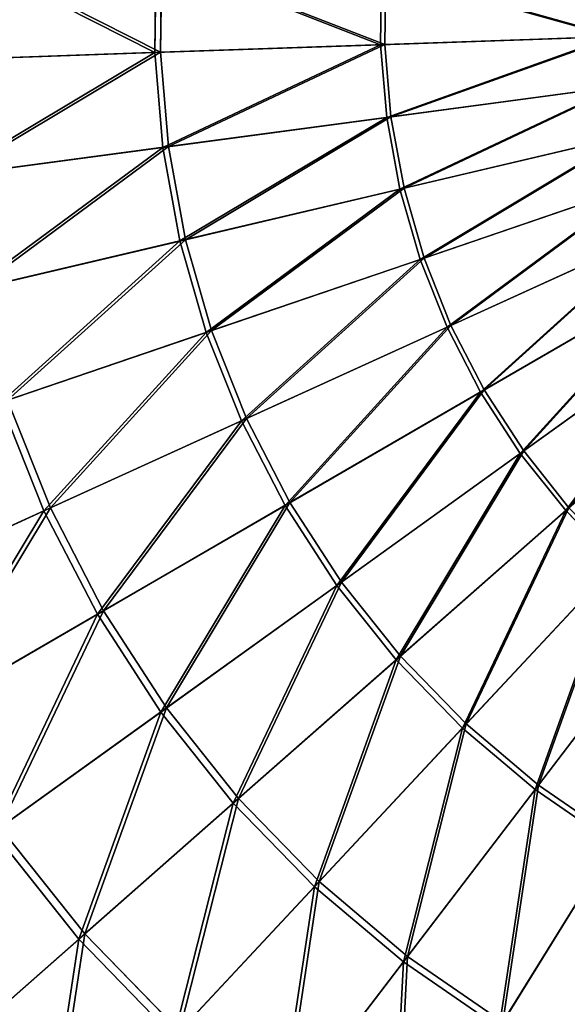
# Model space of a CAD drawing. Extents: x 0 to 1840, y 0 to 334.
# Tile 9 of 109: x 93 to 130, y 100 to 167. Entities that reach past the tile are written whole.
import ezdxf

# ---------------------------------------------------------------- set-up
doc = ezdxf.new("R2010")
doc.units = 0
doc.layers.get('0').update_dxf_attribs({"color": 13, "linetype": 'CONTINUOUS'})

# ---------------------------------------------------------------- blocks, each defined once
blk = doc.blocks.new('GROUP_4')
for p, q in [((101.9189985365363, 165.1324542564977, 152.4401228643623), (102.0120783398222, 171.5616013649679, 152.4401228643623)), ((102.3016036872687, 165.1457017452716, 151.5147641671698), (102.3941396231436, 171.5372832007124, 151.5147641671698)), ((117.1740379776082, 165.6606514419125, 157.8951553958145), (117.2454329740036, 170.5919997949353, 157.8951553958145)), ((117.4642172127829, 165.670698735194, 156.9368350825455), (117.5351997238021, 170.5735561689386, 156.9368350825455)), ((101.9189985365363, 165.1324542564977, 152.4401228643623), (117.1740379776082, 165.6606514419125, 157.8951553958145)), ((102.3016036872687, 165.1457017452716, 151.5147641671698), (117.4642172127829, 165.670698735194, 156.9368350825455)), ((117.1740379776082, 165.6606514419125, 157.8951553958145), (132.890631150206, 166.2048296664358, 161.829571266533)), ((117.5863434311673, 160.7460509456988, 157.8951553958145), (117.1740379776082, 165.6606514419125, 157.8951553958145)), ((117.4642172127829, 165.670698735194, 156.9368350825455), (133.085626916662, 166.211581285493, 160.847490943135)), ((117.4642172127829, 165.670698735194, 156.9368350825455), (117.8741405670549, 160.7844923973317, 156.9368350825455)), ((87.27242719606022, 164.6253249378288, 145.5170086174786), (101.9189985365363, 165.1324542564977, 152.4401228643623)), ((87.74381699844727, 164.6416465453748, 144.6335076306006), (102.3016036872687, 165.1457017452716, 151.5147641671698)), ((102.4565335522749, 158.7251418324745, 152.4401228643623), (101.9189985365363, 165.1324542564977, 152.4401228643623)), ((102.835997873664, 158.7758273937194, 151.5147641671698), (102.3016036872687, 165.1457017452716, 151.5147641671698)), ((133.1739181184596, 162.8281043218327, 161.829571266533), (117.5863434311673, 160.7460509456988, 157.8951553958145)), ((117.8741405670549, 160.7844923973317, 156.9368350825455), (133.36731315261, 162.8539363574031, 160.847490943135)), ((117.5863434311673, 160.7460509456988, 157.8951553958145), (102.4565335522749, 158.7251418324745, 152.4401228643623)), ((102.835997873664, 158.7758273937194, 151.5147641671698), (117.8741405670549, 160.7844923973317, 156.9368350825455)), ((118.478378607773, 155.8955285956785, 157.8951553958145), (117.5863434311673, 160.7460509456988, 157.8951553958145)), ((117.8741405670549, 160.7844923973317, 156.9368350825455), (118.7610220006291, 155.9619939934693, 156.9368350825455)), ((133.7868179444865, 159.4954058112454, 161.829571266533), (118.478378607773, 155.8955285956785, 157.8951553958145)), ((118.7610220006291, 155.9619939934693, 156.9368350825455), (133.9767497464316, 159.5400694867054, 160.847490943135)), ((102.4565335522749, 158.7251418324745, 152.4401228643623), (87.9301968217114, 156.7848394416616, 145.5170086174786)), ((88.3977169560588, 156.8472867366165, 144.6335076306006), (102.835997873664, 158.7758273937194, 151.5147641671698)), ((103.6195066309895, 152.4013700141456, 152.4401228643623), (102.4565335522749, 158.7251418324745, 152.4401228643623)), ((103.9921756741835, 152.4890055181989, 151.5147641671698), (102.835997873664, 158.7758273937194, 151.5147641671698)), ((118.478378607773, 155.8955285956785, 157.8951553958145), (103.6195066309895, 152.4013700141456, 152.4401228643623)), ((103.9921756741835, 152.4890055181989, 151.5147641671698), (118.7610220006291, 155.9619939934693, 156.9368350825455)), ((119.8415527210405, 151.1557975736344, 157.8951553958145), (118.478378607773, 155.8955285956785, 157.8951553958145)), ((118.7610220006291, 155.9619939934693, 156.9368350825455), (120.1163203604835, 151.2496468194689, 156.9368350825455)), ((119.8415527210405, 151.1557975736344, 157.8951553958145), (134.7234280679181, 156.2388298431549, 161.829571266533)), ((120.1163203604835, 151.2496468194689, 156.9368350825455), (134.9080674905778, 156.301895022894, 160.847490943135)), ((135.9747284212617, 153.0897390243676, 161.829571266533), (121.6627376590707, 146.5725040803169, 157.8951553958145)), ((121.9269833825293, 146.6928333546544, 156.9368350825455), (136.1522972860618, 153.1705983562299, 160.847490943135)), ((103.6195066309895, 152.4013700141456, 152.4401228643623), (89.35330107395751, 149.0465807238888, 145.5170086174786)), ((89.81244906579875, 149.154552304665, 144.6335076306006), (103.9921756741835, 152.4890055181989, 151.5147641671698)), ((105.3967177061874, 146.2220401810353, 152.4401228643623), (103.6195066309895, 152.4013700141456, 152.4401228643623)), ((103.9921756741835, 152.4890055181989, 151.5147641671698), (105.759002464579, 146.3457816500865, 151.5147641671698)), ((105.3967177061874, 146.2220401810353, 152.4401228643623), (119.8415527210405, 151.1557975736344, 157.8951553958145)), ((105.759002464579, 146.3457816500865, 151.5147641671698), (120.1163203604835, 151.2496468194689, 156.9368350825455)), ((121.6627376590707, 146.5725040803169, 157.8951553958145), (119.8415527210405, 151.1557975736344, 157.8951553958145)), ((120.1163203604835, 151.2496468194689, 156.9368350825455), (121.9269833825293, 146.6928333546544, 156.9368350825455)), ((123.9243944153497, 142.1897877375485, 157.8951553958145), (137.5286682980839, 150.0784608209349, 161.829571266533)), ((124.1755733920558, 142.3354382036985, 156.9368350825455), (137.6974565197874, 150.1763355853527, 160.847490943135)), ((139.3702824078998, 147.2339954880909, 161.829571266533), (126.6047419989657, 138.0498564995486, 157.8951553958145)), ((126.840435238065, 138.2194254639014, 156.9368350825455), (139.5286644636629, 147.3479430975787, 160.847490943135)), ((91.97438868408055, 141.6375284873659, 144.6335076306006), (105.759002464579, 146.3457816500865, 151.5147641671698)), ((105.759002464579, 146.3457816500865, 151.5147641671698), (108.1194627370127, 140.4053183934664, 151.5147641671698)), ((121.6627376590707, 146.5725040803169, 157.8951553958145), (107.7710512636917, 140.246662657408, 152.4401228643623)), ((108.1194627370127, 140.4053183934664, 151.5147641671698), (121.9269833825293, 146.6928333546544, 156.9368350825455)), ((123.9243944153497, 142.1897877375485, 157.8951553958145), (121.6627376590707, 146.5725040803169, 157.8951553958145)), ((121.9269833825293, 146.6928333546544, 156.9368350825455), (124.1755733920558, 142.3354382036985, 156.9368350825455)), ((91.52803468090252, 141.4850724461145, 145.5170086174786), (105.3967177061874, 146.2220401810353, 152.4401228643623)), ((107.7710512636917, 140.246662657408, 152.4401228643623), (105.3967177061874, 146.2220401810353, 152.4401228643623)), ((129.6779671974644, 134.1925801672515, 157.8951553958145), (141.4818350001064, 144.5837367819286, 161.829571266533)), ((110.7196411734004, 134.5327835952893, 152.4401228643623), (123.9243944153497, 142.1897877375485, 157.8951553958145)), ((111.0508239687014, 134.7248256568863, 151.5147641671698), (124.1755733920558, 142.3354382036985, 156.9368350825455)), ((126.6047419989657, 138.0498564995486, 157.8951553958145), (123.9243944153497, 142.1897877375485, 157.8951553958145)), ((124.1755733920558, 142.3354382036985, 156.9368350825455), (126.840435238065, 138.2194254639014, 156.9368350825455)), ((94.43345376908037, 134.1731360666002, 145.5170086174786), (91.52803468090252, 141.4850724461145, 145.5170086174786)), ((94.86271515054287, 134.3686083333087, 144.6335076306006), (91.97438868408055, 141.6375284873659, 144.6335076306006)), ((94.86271515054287, 134.3686083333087, 144.6335076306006), (108.1194627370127, 140.4053183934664, 151.5147641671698)), ((108.1194627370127, 140.4053183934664, 151.5147641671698), (111.0508239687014, 134.7248256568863, 151.5147641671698)), ((107.7710512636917, 140.246662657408, 152.4401228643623), (94.43345376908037, 134.1731360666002, 145.5170086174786)), ((110.7196411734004, 134.5327835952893, 152.4401228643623), (107.7710512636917, 140.246662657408, 152.4401228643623)), ((126.6047419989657, 138.0498564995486, 157.8951553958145), (114.2140909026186, 129.1354307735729, 152.4401228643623)), ((114.5248555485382, 129.3590096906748, 151.5147641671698), (126.840435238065, 138.2194254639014, 156.9368350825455)), ((129.6779671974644, 134.1925801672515, 157.8951553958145), (126.6047419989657, 138.0498564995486, 157.8951553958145)), ((126.840435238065, 138.2194254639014, 156.9368350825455), (129.8959048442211, 134.3844345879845, 156.9368350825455)), ((82.28441278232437, 128.6408411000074, 136.3593490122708), (94.86271515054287, 134.3686083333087, 144.6335076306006)), ((94.86271515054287, 134.3686083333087, 144.6335076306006), (98.4496123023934, 127.4177955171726, 144.6335076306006)), ((98.04157756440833, 127.1811895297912, 145.5170086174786), (110.7196411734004, 134.5327835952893, 152.4401228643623)), ((98.4496123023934, 127.4177955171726, 144.6335076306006), (111.0508239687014, 134.7248256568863, 151.5147641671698)), ((114.2140909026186, 129.1354307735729, 152.4401228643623), (110.7196411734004, 134.5327835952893, 152.4401228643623)), ((111.0508239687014, 134.7248256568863, 151.5147641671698), (114.5248555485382, 129.3590096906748, 151.5147641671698)), ((118.5081006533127, 124.3595462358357, 151.5147641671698), (129.8959048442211, 134.3844345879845, 156.9368350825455)), ((94.43345376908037, 134.1731360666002, 145.5170086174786), (81.77839353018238, 128.4104156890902, 137.19248602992)), ((98.04157756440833, 127.1811895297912, 145.5170086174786), (94.43345376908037, 134.1731360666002, 145.5170086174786)), ((118.2207469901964, 124.1065836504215, 152.4401228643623), (129.6779671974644, 134.1925801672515, 157.8951553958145)), ((133.1144731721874, 130.6551064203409, 157.8951553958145), (129.6779671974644, 134.1925801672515, 157.8951553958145)), ((133.1144731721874, 130.6551064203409, 157.8951553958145), (122.7010231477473, 119.4946727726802, 152.4401228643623)), ((122.9621984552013, 119.7745828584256, 151.5147641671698), (133.3125563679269, 130.8673986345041, 156.9368350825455)), ((114.2140909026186, 129.1354307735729, 152.4401228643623), (102.3176578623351, 120.5765691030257, 145.5170086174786)), ((102.7005363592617, 120.8520301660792, 144.6335076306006), (114.5248555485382, 129.3590096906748, 151.5147641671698)), ((118.2207469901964, 124.1065836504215, 152.4401228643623), (114.2140909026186, 129.1354307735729, 152.4401228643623)), ((114.5248555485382, 129.3590096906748, 151.5147641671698), (118.5081006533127, 124.3595462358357, 151.5147641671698)), ((86.01230027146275, 120.2058054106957, 137.19248602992), (98.04157756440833, 127.1811895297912, 145.5170086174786)), ((86.49329726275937, 120.4847198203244, 136.3593490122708), (98.4496123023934, 127.4177955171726, 144.6335076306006)), ((102.3176578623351, 120.5765691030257, 145.5170086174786), (98.04157756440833, 127.1811895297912, 145.5170086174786)), ((98.4496123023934, 127.4177955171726, 144.6335076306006), (102.7005363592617, 120.8520301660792, 144.6335076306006)), ((127.6117718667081, 115.3441133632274, 152.4401228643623), (136.8811644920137, 127.471503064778, 157.8951553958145)), ((127.8442535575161, 115.6482752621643, 151.5147641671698), (137.0574855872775, 127.7021885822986, 156.9368350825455)), ((107.220513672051, 114.4228808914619, 145.5170086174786), (118.2207469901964, 124.1065836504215, 152.4401228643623)), ((107.5745485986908, 114.734544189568, 144.6335076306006), (118.5081006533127, 124.3595462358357, 151.5147641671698)), ((122.7010231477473, 119.4946727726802, 152.4401228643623), (118.2207469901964, 124.1065836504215, 152.4401228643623)), ((118.5081006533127, 124.3595462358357, 151.5147641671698), (122.9621984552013, 119.7745828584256, 151.5147641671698)), ((102.3176578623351, 120.5765691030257, 145.5170086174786), (91.03001203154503, 112.4556980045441, 137.19248602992)), ((91.48135449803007, 112.7804153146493, 136.3593490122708), (102.7005363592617, 120.8520301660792, 144.6335076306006)), ((107.220513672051, 114.4228808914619, 145.5170086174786), (102.3176578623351, 120.5765691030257, 145.5170086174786)), ((102.7005363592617, 120.8520301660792, 144.6335076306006), (107.5745485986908, 114.734544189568, 144.6335076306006)), ((113.0247096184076, 109.1242523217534, 144.6335076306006), (122.9621984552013, 119.7745828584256, 151.5147641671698)), ((122.9621984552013, 119.7745828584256, 151.5147641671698), (127.8442535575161, 115.6482752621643, 151.5147641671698)), ((122.7010231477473, 119.4946727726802, 152.4401228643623), (112.7029278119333, 108.7793882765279, 145.5170086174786)), ((127.6117718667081, 115.3441133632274, 152.4401228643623), (122.7010231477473, 119.4946727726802, 152.4401228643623)), ((118.7121016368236, 103.7004411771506, 145.5170086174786), (127.6117718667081, 115.3441133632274, 152.4401228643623)), ((118.9985313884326, 104.075184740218, 144.6335076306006), (127.8442535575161, 115.6482752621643, 151.5147641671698)), ((132.9056999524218, 111.6948775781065, 152.4401228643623), (127.6117718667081, 115.3441133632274, 152.4401228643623)), ((127.8442535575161, 115.6482752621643, 151.5147641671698), (133.107249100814, 112.0203620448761, 151.5147641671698)), ((96.78320550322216, 105.2347312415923, 137.19248602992), (107.220513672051, 114.4228808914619, 145.5170086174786)), ((97.2005467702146, 105.6021242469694, 136.3593490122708), (107.5745485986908, 114.734544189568, 144.6335076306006)), ((112.7029278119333, 108.7793882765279, 145.5170086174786), (107.220513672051, 114.4228808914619, 145.5170086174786)), ((107.5745485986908, 114.734544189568, 144.6335076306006), (113.0247096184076, 109.1242523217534, 144.6335076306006)), ((96.78320550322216, 105.2347312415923, 137.19248602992), (91.03001203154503, 112.4556980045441, 137.19248602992)), ((91.48135449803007, 112.7804153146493, 136.3593490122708), (97.2005467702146, 105.6021242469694, 136.3593490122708)), ((125.4384827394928, 99.63596672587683, 144.6335076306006), (133.107249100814, 112.0203620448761, 151.5147641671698)), ((132.9056999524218, 111.6948775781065, 152.4401228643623), (125.1901635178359, 99.23495263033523, 145.5170086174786)), ((103.5957951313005, 99.01897748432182, 136.3593490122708), (113.0247096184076, 109.1242523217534, 144.6335076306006)), ((113.0247096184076, 109.1242523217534, 144.6335076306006), (118.9985313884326, 104.075184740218, 144.6335076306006)), ((112.7029278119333, 108.7793882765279, 145.5170086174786), (103.2164742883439, 98.61244697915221, 137.19248602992)), ((118.7121016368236, 103.7004411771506, 145.5170086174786), (112.7029278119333, 108.7793882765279, 145.5170086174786)), ((87.00933946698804, 96.63062160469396, 127.5467248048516), (96.78320550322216, 105.2347312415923, 137.19248602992)), ((87.48600150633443, 97.05023575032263, 126.7719864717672), (97.2005467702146, 105.6021242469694, 136.3593490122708)), ((103.2164742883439, 98.61244697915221, 137.19248602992), (96.78320550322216, 105.2347312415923, 137.19248602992)), ((97.2005467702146, 105.6021242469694, 136.3593490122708), (103.5957951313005, 99.01897748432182, 136.3593490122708)), ((110.6055098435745, 93.09437432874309, 136.3593490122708), (118.9985313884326, 104.075184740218, 144.6335076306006)), ((118.9985313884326, 104.075184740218, 144.6335076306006), (125.4384827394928, 99.63596672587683, 144.6335076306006)), ((110.267862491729, 92.65262143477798, 137.19248602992), (118.7121016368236, 103.7004411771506, 145.5170086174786)), ((125.1901635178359, 99.23495263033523, 145.5170086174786), (118.7121016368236, 103.7004411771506, 145.5170086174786))]:
    blk.add_line(p, q)
mesh = blk.add_polyface()
corners = [(101.9189985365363, 165.1324542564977, 152.4401228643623), (87.38632687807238, 172.4925290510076, 145.5170086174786), (87.27242719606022, 164.6253249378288, 145.5170086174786), (102.0120783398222, 171.5616013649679, 152.4401228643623)]
mesh.append_faces([[corners[k] for k in face] for face in [(0, 1, 2), (1, 0, 3)]], dxfattribs={"vtx0": -1})
mesh = blk.add_polyface()
corners = [(87.85704660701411, 172.4625677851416, 144.6335076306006), (102.3016036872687, 165.1457017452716, 151.5147641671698), (87.74381699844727, 164.6416465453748, 144.6335076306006), (102.3941396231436, 171.5372832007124, 151.5147641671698)]
mesh.append_faces([[corners[k] for k in face] for face in [(0, 1, 2), (1, 0, 3)]], dxfattribs={"vtx0": -1})
mesh = blk.add_polyface()
corners = [(117.1740379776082, 165.6606514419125, 157.8951553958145), (102.0120783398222, 171.5616013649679, 152.4401228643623), (101.9189985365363, 165.1324542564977, 152.4401228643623), (117.2454329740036, 170.5919997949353, 157.8951553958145)]
mesh.append_faces([[corners[k] for k in face] for face in [(0, 1, 2), (1, 0, 3)]], dxfattribs={"vtx0": -1})
mesh = blk.add_polyface()
corners = [(102.3941396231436, 171.5372832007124, 151.5147641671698), (117.4642172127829, 165.670698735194, 156.9368350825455), (102.3016036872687, 165.1457017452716, 151.5147641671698), (117.5351997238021, 170.5735561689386, 156.9368350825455)]
mesh.append_faces([[corners[k] for k in face] for face in [(0, 1, 2), (1, 0, 3)]], dxfattribs={"vtx0": -1})
mesh = blk.add_polyface()
corners = [(132.890631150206, 166.2048296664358, 161.829571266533), (117.2454329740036, 170.5919997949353, 157.8951553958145), (117.1740379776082, 165.6606514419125, 157.8951553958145), (132.9396852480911, 169.5930621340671, 161.829571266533)]
mesh.append_faces([[corners[k] for k in face] for face in [(0, 1, 2), (1, 0, 3)]], dxfattribs={"vtx0": -1})
mesh = blk.add_polyface()
corners = [(117.5351997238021, 170.5735561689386, 156.9368350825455), (133.085626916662, 166.211581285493, 160.847490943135), (117.4642172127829, 165.670698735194, 156.9368350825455), (133.1344038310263, 169.5806683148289, 160.847490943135)]
mesh.append_faces([[corners[k] for k in face] for face in [(0, 1, 2), (1, 0, 3)]], dxfattribs={"vtx0": -1})
mesh = blk.add_polyface()
corners = [(102.4565335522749, 158.7251418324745, 152.4401228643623), (117.1740379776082, 165.6606514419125, 157.8951553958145), (101.9189985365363, 165.1324542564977, 152.4401228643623), (117.5863434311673, 160.7460509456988, 157.8951553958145)]
mesh.append_faces([[corners[k] for k in face] for face in [(0, 1, 2), (1, 0, 3)]], dxfattribs={"vtx0": -1})
mesh = blk.add_polyface()
corners = [(117.4642172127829, 165.670698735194, 156.9368350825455), (102.835997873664, 158.7758273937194, 151.5147641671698), (102.3016036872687, 165.1457017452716, 151.5147641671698), (117.8741405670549, 160.7844923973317, 156.9368350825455)]
mesh.append_faces([[corners[k] for k in face] for face in [(0, 1, 2), (1, 0, 3)]], dxfattribs={"vtx0": -1})
mesh = blk.add_polyface()
corners = [(117.5863434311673, 160.7460509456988, 157.8951553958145), (132.890631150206, 166.2048296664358, 161.829571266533), (117.1740379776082, 165.6606514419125, 157.8951553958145), (133.1739181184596, 162.8281043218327, 161.829571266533)]
mesh.append_faces([[corners[k] for k in face] for face in [(0, 1, 2), (1, 0, 3)]], dxfattribs={"vtx0": -1})
mesh = blk.add_polyface()
corners = [(133.085626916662, 166.211581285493, 160.847490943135), (117.8741405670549, 160.7844923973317, 156.9368350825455), (117.4642172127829, 165.670698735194, 156.9368350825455), (133.36731315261, 162.8539363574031, 160.847490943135)]
mesh.append_faces([[corners[k] for k in face] for face in [(0, 1, 2), (1, 0, 3)]], dxfattribs={"vtx0": -1})
mesh = blk.add_polyface()
corners = [(87.9301968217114, 156.7848394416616, 145.5170086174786), (101.9189985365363, 165.1324542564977, 152.4401228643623), (87.27242719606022, 164.6253249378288, 145.5170086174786), (102.4565335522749, 158.7251418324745, 152.4401228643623)]
mesh.append_faces([[corners[k] for k in face] for face in [(0, 1, 2), (1, 0, 3)]], dxfattribs={"vtx0": -1})
mesh = blk.add_polyface()
corners = [(102.3016036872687, 165.1457017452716, 151.5147641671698), (88.3977169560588, 156.8472867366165, 144.6335076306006), (87.74381699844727, 164.6416465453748, 144.6335076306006), (102.835997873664, 158.7758273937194, 151.5147641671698)]
mesh.append_faces([[corners[k] for k in face] for face in [(0, 1, 2), (1, 0, 3)]], dxfattribs={"vtx0": -1})
mesh = blk.add_polyface()
corners = [(118.478378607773, 155.8955285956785, 157.8951553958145), (133.1739181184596, 162.8281043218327, 161.829571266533), (117.5863434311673, 160.7460509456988, 157.8951553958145), (133.7868179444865, 159.4954058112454, 161.829571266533)]
mesh.append_faces([[corners[k] for k in face] for face in [(0, 1, 2), (1, 0, 3)]], dxfattribs={"vtx0": -1})
mesh = blk.add_polyface()
corners = [(133.36731315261, 162.8539363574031, 160.847490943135), (118.7610220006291, 155.9619939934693, 156.9368350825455), (117.8741405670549, 160.7844923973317, 156.9368350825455), (133.9767497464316, 159.5400694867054, 160.847490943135)]
mesh.append_faces([[corners[k] for k in face] for face in [(0, 1, 2), (1, 0, 3)]], dxfattribs={"vtx0": -1})
mesh = blk.add_polyface()
corners = [(103.6195066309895, 152.4013700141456, 152.4401228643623), (117.5863434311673, 160.7460509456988, 157.8951553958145), (102.4565335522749, 158.7251418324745, 152.4401228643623), (118.478378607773, 155.8955285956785, 157.8951553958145)]
mesh.append_faces([[corners[k] for k in face] for face in [(0, 1, 2), (1, 0, 3)]], dxfattribs={"vtx0": -1})
mesh = blk.add_polyface()
corners = [(117.8741405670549, 160.7844923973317, 156.9368350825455), (103.9921756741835, 152.4890055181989, 151.5147641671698), (102.835997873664, 158.7758273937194, 151.5147641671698), (118.7610220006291, 155.9619939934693, 156.9368350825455)]
mesh.append_faces([[corners[k] for k in face] for face in [(0, 1, 2), (1, 0, 3)]], dxfattribs={"vtx0": -1})
mesh = blk.add_polyface()
corners = [(119.8415527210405, 151.1557975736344, 157.8951553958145), (133.7868179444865, 159.4954058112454, 161.829571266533), (118.478378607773, 155.8955285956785, 157.8951553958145), (134.7234280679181, 156.2388298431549, 161.829571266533)]
mesh.append_faces([[corners[k] for k in face] for face in [(0, 1, 2), (1, 0, 3)]], dxfattribs={"vtx0": -1})
mesh = blk.add_polyface()
corners = [(133.9767497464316, 159.5400694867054, 160.847490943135), (120.1163203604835, 151.2496468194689, 156.9368350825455), (118.7610220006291, 155.9619939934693, 156.9368350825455), (134.9080674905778, 156.301895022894, 160.847490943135)]
mesh.append_faces([[corners[k] for k in face] for face in [(0, 1, 2), (1, 0, 3)]], dxfattribs={"vtx0": -1})
mesh = blk.add_polyface()
corners = [(89.35330107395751, 149.0465807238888, 145.5170086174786), (102.4565335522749, 158.7251418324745, 152.4401228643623), (87.9301968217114, 156.7848394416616, 145.5170086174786), (103.6195066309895, 152.4013700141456, 152.4401228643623)]
mesh.append_faces([[corners[k] for k in face] for face in [(0, 1, 2), (1, 0, 3)]], dxfattribs={"vtx0": -1})
mesh = blk.add_polyface()
corners = [(102.835997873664, 158.7758273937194, 151.5147641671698), (89.81244906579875, 149.154552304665, 144.6335076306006), (88.3977169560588, 156.8472867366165, 144.6335076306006), (103.9921756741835, 152.4890055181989, 151.5147641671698)]
mesh.append_faces([[corners[k] for k in face] for face in [(0, 1, 2), (1, 0, 3)]], dxfattribs={"vtx0": -1})
mesh = blk.add_polyface()
corners = [(105.3967177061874, 146.2220401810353, 152.4401228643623), (118.478378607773, 155.8955285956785, 157.8951553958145), (103.6195066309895, 152.4013700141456, 152.4401228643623), (119.8415527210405, 151.1557975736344, 157.8951553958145)]
mesh.append_faces([[corners[k] for k in face] for face in [(0, 1, 2), (1, 0, 3)]], dxfattribs={"vtx0": -1})
mesh = blk.add_polyface()
corners = [(118.7610220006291, 155.9619939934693, 156.9368350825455), (105.759002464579, 146.3457816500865, 151.5147641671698), (103.9921756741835, 152.4890055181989, 151.5147641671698), (120.1163203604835, 151.2496468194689, 156.9368350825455)]
mesh.append_faces([[corners[k] for k in face] for face in [(0, 1, 2), (1, 0, 3)]], dxfattribs={"vtx0": -1})
mesh = blk.add_polyface()
corners = [(121.6627376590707, 146.5725040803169, 157.8951553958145), (134.7234280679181, 156.2388298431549, 161.829571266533), (119.8415527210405, 151.1557975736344, 157.8951553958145), (135.9747284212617, 153.0897390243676, 161.829571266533)]
mesh.append_faces([[corners[k] for k in face] for face in [(0, 1, 2), (1, 0, 3)]], dxfattribs={"vtx0": -1})
mesh = blk.add_polyface()
corners = [(134.9080674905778, 156.301895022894, 160.847490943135), (121.9269833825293, 146.6928333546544, 156.9368350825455), (120.1163203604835, 151.2496468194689, 156.9368350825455), (136.1522972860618, 153.1705983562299, 160.847490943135)]
mesh.append_faces([[corners[k] for k in face] for face in [(0, 1, 2), (1, 0, 3)]], dxfattribs={"vtx0": -1})
mesh = blk.add_polyface()
corners = [(123.9243944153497, 142.1897877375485, 157.8951553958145), (135.9747284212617, 153.0897390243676, 161.829571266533), (121.6627376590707, 146.5725040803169, 157.8951553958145), (137.5286682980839, 150.0784608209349, 161.829571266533)]
mesh.append_faces([[corners[k] for k in face] for face in [(0, 1, 2), (1, 0, 3)]], dxfattribs={"vtx0": -1})
mesh = blk.add_polyface()
corners = [(136.1522972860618, 153.1705983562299, 160.847490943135), (124.1755733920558, 142.3354382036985, 156.9368350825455), (121.9269833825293, 146.6928333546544, 156.9368350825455), (137.6974565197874, 150.1763355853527, 160.847490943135)]
mesh.append_faces([[corners[k] for k in face] for face in [(0, 1, 2), (1, 0, 3)]], dxfattribs={"vtx0": -1})
mesh = blk.add_polyface()
corners = [(91.52803468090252, 141.4850724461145, 145.5170086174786), (103.6195066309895, 152.4013700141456, 152.4401228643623), (89.35330107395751, 149.0465807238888, 145.5170086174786), (105.3967177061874, 146.2220401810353, 152.4401228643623)]
mesh.append_faces([[corners[k] for k in face] for face in [(0, 1, 2), (1, 0, 3)]], dxfattribs={"vtx0": -1})
mesh = blk.add_polyface()
corners = [(103.9921756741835, 152.4890055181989, 151.5147641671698), (91.97438868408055, 141.6375284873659, 144.6335076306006), (89.81244906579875, 149.154552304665, 144.6335076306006), (105.759002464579, 146.3457816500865, 151.5147641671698)]
mesh.append_faces([[corners[k] for k in face] for face in [(0, 1, 2), (1, 0, 3)]], dxfattribs={"vtx0": -1})
mesh = blk.add_polyface()
corners = [(107.7710512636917, 140.246662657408, 152.4401228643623), (119.8415527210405, 151.1557975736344, 157.8951553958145), (105.3967177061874, 146.2220401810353, 152.4401228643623), (121.6627376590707, 146.5725040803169, 157.8951553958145)]
mesh.append_faces([[corners[k] for k in face] for face in [(0, 1, 2), (1, 0, 3)]], dxfattribs={"vtx0": -1})
mesh = blk.add_polyface()
corners = [(120.1163203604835, 151.2496468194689, 156.9368350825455), (108.1194627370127, 140.4053183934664, 151.5147641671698), (105.759002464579, 146.3457816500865, 151.5147641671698), (121.9269833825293, 146.6928333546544, 156.9368350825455)]
mesh.append_faces([[corners[k] for k in face] for face in [(0, 1, 2), (1, 0, 3)]], dxfattribs={"vtx0": -1})
mesh = blk.add_polyface()
corners = [(126.6047419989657, 138.0498564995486, 157.8951553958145), (137.5286682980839, 150.0784608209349, 161.829571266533), (123.9243944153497, 142.1897877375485, 157.8951553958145), (139.3702824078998, 147.2339954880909, 161.829571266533)]
mesh.append_faces([[corners[k] for k in face] for face in [(0, 1, 2), (1, 0, 3)]], dxfattribs={"vtx0": -1})
mesh = blk.add_polyface()
corners = [(137.6974565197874, 150.1763355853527, 160.847490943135), (126.840435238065, 138.2194254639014, 156.9368350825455), (124.1755733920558, 142.3354382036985, 156.9368350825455), (139.5286644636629, 147.3479430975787, 160.847490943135)]
mesh.append_faces([[corners[k] for k in face] for face in [(0, 1, 2), (1, 0, 3)]], dxfattribs={"vtx0": -1})
mesh = blk.add_polyface()
corners = [(129.6779671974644, 134.1925801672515, 157.8951553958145), (139.3702824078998, 147.2339954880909, 161.829571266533), (126.6047419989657, 138.0498564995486, 157.8951553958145), (141.4818350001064, 144.5837367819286, 161.829571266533)]
mesh.append_faces([[corners[k] for k in face] for face in [(0, 1, 2), (1, 0, 3)]], dxfattribs={"vtx0": -1})
mesh = blk.add_polyface()
corners = [(139.5286644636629, 147.3479430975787, 160.847490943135), (129.8959048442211, 134.3844345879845, 156.9368350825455), (126.840435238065, 138.2194254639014, 156.9368350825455), (141.6282855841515, 144.712659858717, 160.847490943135)]
mesh.append_faces([[corners[k] for k in face] for face in [(0, 1, 2), (1, 0, 3)]], dxfattribs={"vtx0": -1})
mesh = blk.add_polyface()
corners = [(105.759002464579, 146.3457816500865, 151.5147641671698), (94.86271515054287, 134.3686083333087, 144.6335076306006), (91.97438868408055, 141.6375284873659, 144.6335076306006), (108.1194627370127, 140.4053183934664, 151.5147641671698)]
mesh.append_faces([[corners[k] for k in face] for face in [(0, 1, 2), (1, 0, 3)]], dxfattribs={"vtx0": -1})
mesh = blk.add_polyface()
corners = [(110.7196411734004, 134.5327835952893, 152.4401228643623), (121.6627376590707, 146.5725040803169, 157.8951553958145), (107.7710512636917, 140.246662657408, 152.4401228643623), (123.9243944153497, 142.1897877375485, 157.8951553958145)]
mesh.append_faces([[corners[k] for k in face] for face in [(0, 1, 2), (1, 0, 3)]], dxfattribs={"vtx0": -1})
mesh = blk.add_polyface()
corners = [(121.9269833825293, 146.6928333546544, 156.9368350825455), (111.0508239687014, 134.7248256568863, 151.5147641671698), (108.1194627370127, 140.4053183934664, 151.5147641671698), (124.1755733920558, 142.3354382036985, 156.9368350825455)]
mesh.append_faces([[corners[k] for k in face] for face in [(0, 1, 2), (1, 0, 3)]], dxfattribs={"vtx0": -1})
mesh = blk.add_polyface()
corners = [(94.43345376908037, 134.1731360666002, 145.5170086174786), (105.3967177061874, 146.2220401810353, 152.4401228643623), (91.52803468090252, 141.4850724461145, 145.5170086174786), (107.7710512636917, 140.246662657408, 152.4401228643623)]
mesh.append_faces([[corners[k] for k in face] for face in [(0, 1, 2), (1, 0, 3)]], dxfattribs={"vtx0": -1})
mesh = blk.add_polyface()
corners = [(133.1144731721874, 130.6551064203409, 157.8951553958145), (141.4818350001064, 144.5837367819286, 161.829571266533), (129.6779671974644, 134.1925801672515, 157.8951553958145), (143.842990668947, 142.1532081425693, 161.829571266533)]
mesh.append_faces([[corners[k] for k in face] for face in [(0, 1, 2), (1, 0, 3)]], dxfattribs={"vtx0": -1})
mesh = blk.add_polyface()
corners = [(114.2140909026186, 129.1354307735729, 152.4401228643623), (123.9243944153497, 142.1897877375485, 157.8951553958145), (110.7196411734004, 134.5327835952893, 152.4401228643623), (126.6047419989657, 138.0498564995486, 157.8951553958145)]
mesh.append_faces([[corners[k] for k in face] for face in [(0, 1, 2), (1, 0, 3)]], dxfattribs={"vtx0": -1})
mesh = blk.add_polyface()
corners = [(124.1755733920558, 142.3354382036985, 156.9368350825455), (114.5248555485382, 129.3590096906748, 151.5147641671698), (111.0508239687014, 134.7248256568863, 151.5147641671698), (126.840435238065, 138.2194254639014, 156.9368350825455)]
mesh.append_faces([[corners[k] for k in face] for face in [(0, 1, 2), (1, 0, 3)]], dxfattribs={"vtx0": -1})
mesh = blk.add_polyface()
corners = [(81.77839353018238, 128.4104156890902, 137.19248602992), (91.52803468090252, 141.4850724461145, 145.5170086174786), (78.36906664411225, 136.990513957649, 137.19248602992), (94.43345376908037, 134.1731360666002, 145.5170086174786)]
mesh.append_faces([[corners[k] for k in face] for face in [(0, 1, 2), (1, 0, 3)]], dxfattribs={"vtx0": -1})
mesh = blk.add_polyface()
corners = [(91.97438868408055, 141.6375284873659, 144.6335076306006), (82.28441278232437, 128.6408411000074, 136.3593490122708), (78.89523491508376, 137.1702312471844, 136.3593490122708), (94.86271515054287, 134.3686083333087, 144.6335076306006)]
mesh.append_faces([[corners[k] for k in face] for face in [(0, 1, 2), (1, 0, 3)]], dxfattribs={"vtx0": -1})
mesh = blk.add_polyface()
corners = [(108.1194627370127, 140.4053183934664, 151.5147641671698), (98.4496123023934, 127.4177955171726, 144.6335076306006), (94.86271515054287, 134.3686083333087, 144.6335076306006), (111.0508239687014, 134.7248256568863, 151.5147641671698)]
mesh.append_faces([[corners[k] for k in face] for face in [(0, 1, 2), (1, 0, 3)]], dxfattribs={"vtx0": -1})
mesh = blk.add_polyface()
corners = [(98.04157756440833, 127.1811895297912, 145.5170086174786), (107.7710512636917, 140.246662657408, 152.4401228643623), (94.43345376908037, 134.1731360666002, 145.5170086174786), (110.7196411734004, 134.5327835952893, 152.4401228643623)]
mesh.append_faces([[corners[k] for k in face] for face in [(0, 1, 2), (1, 0, 3)]], dxfattribs={"vtx0": -1})
mesh = blk.add_polyface()
corners = [(118.2207469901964, 124.1065836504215, 152.4401228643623), (126.6047419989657, 138.0498564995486, 157.8951553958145), (114.2140909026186, 129.1354307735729, 152.4401228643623), (129.6779671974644, 134.1925801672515, 157.8951553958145)]
mesh.append_faces([[corners[k] for k in face] for face in [(0, 1, 2), (1, 0, 3)]], dxfattribs={"vtx0": -1})
mesh = blk.add_polyface()
corners = [(126.840435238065, 138.2194254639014, 156.9368350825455), (118.5081006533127, 124.3595462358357, 151.5147641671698), (114.5248555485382, 129.3590096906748, 151.5147641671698), (129.8959048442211, 134.3844345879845, 156.9368350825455)]
mesh.append_faces([[corners[k] for k in face] for face in [(0, 1, 2), (1, 0, 3)]], dxfattribs={"vtx0": -1})
mesh = blk.add_polyface()
corners = [(94.86271515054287, 134.3686083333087, 144.6335076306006), (86.49329726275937, 120.4847198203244, 136.3593490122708), (82.28441278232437, 128.6408411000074, 136.3593490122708), (98.4496123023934, 127.4177955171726, 144.6335076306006)]
mesh.append_faces([[corners[k] for k in face] for face in [(0, 1, 2), (1, 0, 3)]], dxfattribs={"vtx0": -1})
mesh = blk.add_polyface()
corners = [(102.3176578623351, 120.5765691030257, 145.5170086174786), (110.7196411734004, 134.5327835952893, 152.4401228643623), (98.04157756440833, 127.1811895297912, 145.5170086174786), (114.2140909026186, 129.1354307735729, 152.4401228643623)]
mesh.append_faces([[corners[k] for k in face] for face in [(0, 1, 2), (1, 0, 3)]], dxfattribs={"vtx0": -1})
mesh = blk.add_polyface()
corners = [(111.0508239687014, 134.7248256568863, 151.5147641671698), (102.7005363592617, 120.8520301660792, 144.6335076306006), (98.4496123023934, 127.4177955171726, 144.6335076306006), (114.5248555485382, 129.3590096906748, 151.5147641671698)]
mesh.append_faces([[corners[k] for k in face] for face in [(0, 1, 2), (1, 0, 3)]], dxfattribs={"vtx0": -1})
mesh = blk.add_polyface()
corners = [(129.8959048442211, 134.3844345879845, 156.9368350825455), (122.9621984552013, 119.7745828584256, 151.5147641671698), (118.5081006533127, 124.3595462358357, 151.5147641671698), (133.3125563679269, 130.8673986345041, 156.9368350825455)]
mesh.append_faces([[corners[k] for k in face] for face in [(0, 1, 2), (1, 0, 3)]], dxfattribs={"vtx0": -1})
mesh = blk.add_polyface()
corners = [(86.01230027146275, 120.2058054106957, 137.19248602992), (94.43345376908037, 134.1731360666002, 145.5170086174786), (81.77839353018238, 128.4104156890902, 137.19248602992), (98.04157756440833, 127.1811895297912, 145.5170086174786)]
mesh.append_faces([[corners[k] for k in face] for face in [(0, 1, 2), (1, 0, 3)]], dxfattribs={"vtx0": -1})
mesh = blk.add_polyface()
corners = [(122.7010231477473, 119.4946727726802, 152.4401228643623), (129.6779671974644, 134.1925801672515, 157.8951553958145), (118.2207469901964, 124.1065836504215, 152.4401228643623), (133.1144731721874, 130.6551064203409, 157.8951553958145)]
mesh.append_faces([[corners[k] for k in face] for face in [(0, 1, 2), (1, 0, 3)]], dxfattribs={"vtx0": -1})
mesh = blk.add_polyface()
corners = [(127.6117718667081, 115.3441133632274, 152.4401228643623), (133.1144731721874, 130.6551064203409, 157.8951553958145), (122.7010231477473, 119.4946727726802, 152.4401228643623), (136.8811644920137, 127.471503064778, 157.8951553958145)]
mesh.append_faces([[corners[k] for k in face] for face in [(0, 1, 2), (1, 0, 3)]], dxfattribs={"vtx0": -1})
mesh = blk.add_polyface()
corners = [(133.3125563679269, 130.8673986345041, 156.9368350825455), (127.8442535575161, 115.6482752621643, 151.5147641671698), (122.9621984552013, 119.7745828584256, 151.5147641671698), (137.0574855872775, 127.7021885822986, 156.9368350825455)]
mesh.append_faces([[corners[k] for k in face] for face in [(0, 1, 2), (1, 0, 3)]], dxfattribs={"vtx0": -1})
mesh = blk.add_polyface()
corners = [(107.220513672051, 114.4228808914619, 145.5170086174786), (114.2140909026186, 129.1354307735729, 152.4401228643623), (102.3176578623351, 120.5765691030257, 145.5170086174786), (118.2207469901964, 124.1065836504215, 152.4401228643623)]
mesh.append_faces([[corners[k] for k in face] for face in [(0, 1, 2), (1, 0, 3)]], dxfattribs={"vtx0": -1})
mesh = blk.add_polyface()
corners = [(114.5248555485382, 129.3590096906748, 151.5147641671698), (107.5745485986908, 114.734544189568, 144.6335076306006), (102.7005363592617, 120.8520301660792, 144.6335076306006), (118.5081006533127, 124.3595462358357, 151.5147641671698)]
mesh.append_faces([[corners[k] for k in face] for face in [(0, 1, 2), (1, 0, 3)]], dxfattribs={"vtx0": -1})
mesh = blk.add_polyface()
corners = [(91.03001203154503, 112.4556980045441, 137.19248602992), (98.04157756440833, 127.1811895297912, 145.5170086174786), (86.01230027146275, 120.2058054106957, 137.19248602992), (102.3176578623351, 120.5765691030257, 145.5170086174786)]
mesh.append_faces([[corners[k] for k in face] for face in [(0, 1, 2), (1, 0, 3)]], dxfattribs={"vtx0": -1})
mesh = blk.add_polyface()
corners = [(98.4496123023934, 127.4177955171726, 144.6335076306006), (91.48135449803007, 112.7804153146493, 136.3593490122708), (86.49329726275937, 120.4847198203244, 136.3593490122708), (102.7005363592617, 120.8520301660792, 144.6335076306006)]
mesh.append_faces([[corners[k] for k in face] for face in [(0, 1, 2), (1, 0, 3)]], dxfattribs={"vtx0": -1})
mesh = blk.add_polyface()
corners = [(132.9056999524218, 111.6948775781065, 152.4401228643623), (136.8811644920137, 127.471503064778, 157.8951553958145), (127.6117718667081, 115.3441133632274, 152.4401228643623), (140.9417658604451, 124.6724299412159, 157.8951553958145)]
mesh.append_faces([[corners[k] for k in face] for face in [(0, 1, 2), (1, 0, 3)]], dxfattribs={"vtx0": -1})
mesh = blk.add_polyface()
corners = [(137.0574855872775, 127.7021885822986, 156.9368350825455), (133.107249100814, 112.0203620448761, 151.5147641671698), (127.8442535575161, 115.6482752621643, 151.5147641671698), (141.0946267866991, 124.9192871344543, 156.9368350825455)]
mesh.append_faces([[corners[k] for k in face] for face in [(0, 1, 2), (1, 0, 3)]], dxfattribs={"vtx0": -1})
mesh = blk.add_polyface()
corners = [(112.7029278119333, 108.7793882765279, 145.5170086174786), (118.2207469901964, 124.1065836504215, 152.4401228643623), (107.220513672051, 114.4228808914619, 145.5170086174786), (122.7010231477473, 119.4946727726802, 152.4401228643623)]
mesh.append_faces([[corners[k] for k in face] for face in [(0, 1, 2), (1, 0, 3)]], dxfattribs={"vtx0": -1})
mesh = blk.add_polyface()
corners = [(118.5081006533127, 124.3595462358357, 151.5147641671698), (113.0247096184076, 109.1242523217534, 144.6335076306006), (107.5745485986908, 114.734544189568, 144.6335076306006), (122.9621984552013, 119.7745828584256, 151.5147641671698)]
mesh.append_faces([[corners[k] for k in face] for face in [(0, 1, 2), (1, 0, 3)]], dxfattribs={"vtx0": -1})
mesh = blk.add_polyface()
corners = [(96.78320550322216, 105.2347312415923, 137.19248602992), (102.3176578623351, 120.5765691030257, 145.5170086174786), (91.03001203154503, 112.4556980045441, 137.19248602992), (107.220513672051, 114.4228808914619, 145.5170086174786)]
mesh.append_faces([[corners[k] for k in face] for face in [(0, 1, 2), (1, 0, 3)]], dxfattribs={"vtx0": -1})
mesh = blk.add_polyface()
corners = [(102.7005363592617, 120.8520301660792, 144.6335076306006), (97.2005467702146, 105.6021242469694, 136.3593490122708), (91.48135449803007, 112.7804153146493, 136.3593490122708), (107.5745485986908, 114.734544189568, 144.6335076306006)]
mesh.append_faces([[corners[k] for k in face] for face in [(0, 1, 2), (1, 0, 3)]], dxfattribs={"vtx0": -1})
mesh = blk.add_polyface()
corners = [(122.9621984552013, 119.7745828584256, 151.5147641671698), (118.9985313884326, 104.075184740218, 144.6335076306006), (113.0247096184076, 109.1242523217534, 144.6335076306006), (127.8442535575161, 115.6482752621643, 151.5147641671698)]
mesh.append_faces([[corners[k] for k in face] for face in [(0, 1, 2), (1, 0, 3)]], dxfattribs={"vtx0": -1})
mesh = blk.add_polyface()
corners = [(118.7121016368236, 103.7004411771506, 145.5170086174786), (122.7010231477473, 119.4946727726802, 152.4401228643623), (112.7029278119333, 108.7793882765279, 145.5170086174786), (127.6117718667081, 115.3441133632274, 152.4401228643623)]
mesh.append_faces([[corners[k] for k in face] for face in [(0, 1, 2), (1, 0, 3)]], dxfattribs={"vtx0": -1})
mesh = blk.add_polyface()
corners = [(125.1901635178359, 99.23495263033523, 145.5170086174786), (127.6117718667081, 115.3441133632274, 152.4401228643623), (118.7121016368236, 103.7004411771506, 145.5170086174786), (132.9056999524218, 111.6948775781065, 152.4401228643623)]
mesh.append_faces([[corners[k] for k in face] for face in [(0, 1, 2), (1, 0, 3)]], dxfattribs={"vtx0": -1})
mesh = blk.add_polyface()
corners = [(127.8442535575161, 115.6482752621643, 151.5147641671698), (125.4384827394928, 99.63596672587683, 144.6335076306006), (118.9985313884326, 104.075184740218, 144.6335076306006), (133.107249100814, 112.0203620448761, 151.5147641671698)]
mesh.append_faces([[corners[k] for k in face] for face in [(0, 1, 2), (1, 0, 3)]], dxfattribs={"vtx0": -1})
mesh = blk.add_polyface()
corners = [(103.2164742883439, 98.61244697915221, 137.19248602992), (107.220513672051, 114.4228808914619, 145.5170086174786), (96.78320550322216, 105.2347312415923, 137.19248602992), (112.7029278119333, 108.7793882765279, 145.5170086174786)]
mesh.append_faces([[corners[k] for k in face] for face in [(0, 1, 2), (1, 0, 3)]], dxfattribs={"vtx0": -1})
mesh = blk.add_polyface()
corners = [(107.5745485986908, 114.734544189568, 144.6335076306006), (103.5957951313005, 99.01897748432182, 136.3593490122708), (97.2005467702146, 105.6021242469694, 136.3593490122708), (113.0247096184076, 109.1242523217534, 144.6335076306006)]
mesh.append_faces([[corners[k] for k in face] for face in [(0, 1, 2), (1, 0, 3)]], dxfattribs={"vtx0": -1})
mesh = blk.add_polyface()
corners = [(87.00933946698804, 96.63062160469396, 127.5467248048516), (91.03001203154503, 112.4556980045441, 137.19248602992), (80.45985961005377, 104.851025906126, 127.5467248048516), (96.78320550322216, 105.2347312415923, 137.19248602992)]
mesh.append_faces([[corners[k] for k in face] for face in [(0, 1, 2), (1, 0, 3)]], dxfattribs={"vtx0": -1})
mesh = blk.add_polyface()
corners = [(91.48135449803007, 112.7804153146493, 136.3593490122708), (87.48600150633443, 97.05023575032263, 126.7719864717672), (80.9753557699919, 105.2218984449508, 126.7719864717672), (97.2005467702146, 105.6021242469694, 136.3593490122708)]
mesh.append_faces([[corners[k] for k in face] for face in [(0, 1, 2), (1, 0, 3)]], dxfattribs={"vtx0": -1})
mesh = blk.add_polyface()
corners = [(133.107249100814, 112.0203620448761, 151.5147641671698), (132.2825434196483, 95.84935037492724, 144.6335076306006), (125.4384827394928, 99.63596672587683, 144.6335076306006), (138.7004995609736, 108.925781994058, 151.5147641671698)]
mesh.append_faces([[corners[k] for k in face] for face in [(0, 1, 2), (1, 0, 3)]], dxfattribs={"vtx0": -1})
mesh = blk.add_polyface()
corners = [(132.0747261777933, 95.42592773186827, 145.5170086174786), (132.9056999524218, 111.6948775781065, 152.4401228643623), (125.1901635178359, 99.23495263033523, 145.5170086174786), (138.5318239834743, 108.5821095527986, 152.4401228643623)]
mesh.append_faces([[corners[k] for k in face] for face in [(0, 1, 2), (1, 0, 3)]], dxfattribs={"vtx0": -1})
mesh = blk.add_polyface()
corners = [(113.0247096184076, 109.1242523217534, 144.6335076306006), (110.6055098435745, 93.09437432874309, 136.3593490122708), (103.5957951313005, 99.01897748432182, 136.3593490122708), (118.9985313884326, 104.075184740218, 144.6335076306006)]
mesh.append_faces([[corners[k] for k in face] for face in [(0, 1, 2), (1, 0, 3)]], dxfattribs={"vtx0": -1})
mesh = blk.add_polyface()
corners = [(110.267862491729, 92.65262143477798, 137.19248602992), (112.7029278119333, 108.7793882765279, 145.5170086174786), (103.2164742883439, 98.61244697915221, 137.19248602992), (118.7121016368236, 103.7004411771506, 145.5170086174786)]
mesh.append_faces([[corners[k] for k in face] for face in [(0, 1, 2), (1, 0, 3)]], dxfattribs={"vtx0": -1})
mesh = blk.add_polyface()
corners = [(94.33302231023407, 89.09176208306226, 127.5467248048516), (96.78320550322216, 105.2347312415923, 137.19248602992), (87.00933946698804, 96.63062160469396, 127.5467248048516), (103.2164742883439, 98.61244697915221, 137.19248602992)]
mesh.append_faces([[corners[k] for k in face] for face in [(0, 1, 2), (1, 0, 3)]], dxfattribs={"vtx0": -1})
mesh = blk.add_polyface()
corners = [(97.2005467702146, 105.6021242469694, 136.3593490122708), (94.76625971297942, 89.55607672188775, 126.7719864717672), (87.48600150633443, 97.05023575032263, 126.7719864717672), (103.5957951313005, 99.01897748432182, 136.3593490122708)]
mesh.append_faces([[corners[k] for k in face] for face in [(0, 1, 2), (1, 0, 3)]], dxfattribs={"vtx0": -1})
mesh = blk.add_polyface()
corners = [(118.9985313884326, 104.075184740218, 144.6335076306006), (118.1621835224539, 87.88537194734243, 136.3593490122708), (110.6055098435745, 93.09437432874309, 136.3593490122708), (125.4384827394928, 99.63596672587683, 144.6335076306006)]
mesh.append_faces([[corners[k] for k in face] for face in [(0, 1, 2), (1, 0, 3)]], dxfattribs={"vtx0": -1})
mesh = blk.add_polyface()
corners = [(117.8694613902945, 87.41265098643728, 137.19248602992), (118.7121016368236, 103.7004411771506, 145.5170086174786), (110.267862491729, 92.65262143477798, 137.19248602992), (125.1901635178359, 99.23495263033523, 145.5170086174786)]
mesh.append_faces([[corners[k] for k in face] for face in [(0, 1, 2), (1, 0, 3)]], dxfattribs={"vtx0": -1})
blk = doc.blocks.new('COMPONENT_7')
blk.add_blockref('GROUP_4', (0, 0))
blk = doc.blocks.new('GROUP_29')
at = {"extrusion": (0, 1, -4.996003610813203e-16), "rotation": 180}
blk.add_blockref('COMPONENT_7', (0.02454871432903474, 334.7748239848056, 1507.994289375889), dxfattribs=at)

msp = doc.modelspace()

# ---------------------------------------------------------------- block references
at = {"extrusion": (0, -1, -4.996003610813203e-16)}
msp.add_blockref('GROUP_29', (0, -1.670141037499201e-13, -334.2954024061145), dxfattribs=at)

doc.saveas('drawing.dxf')
